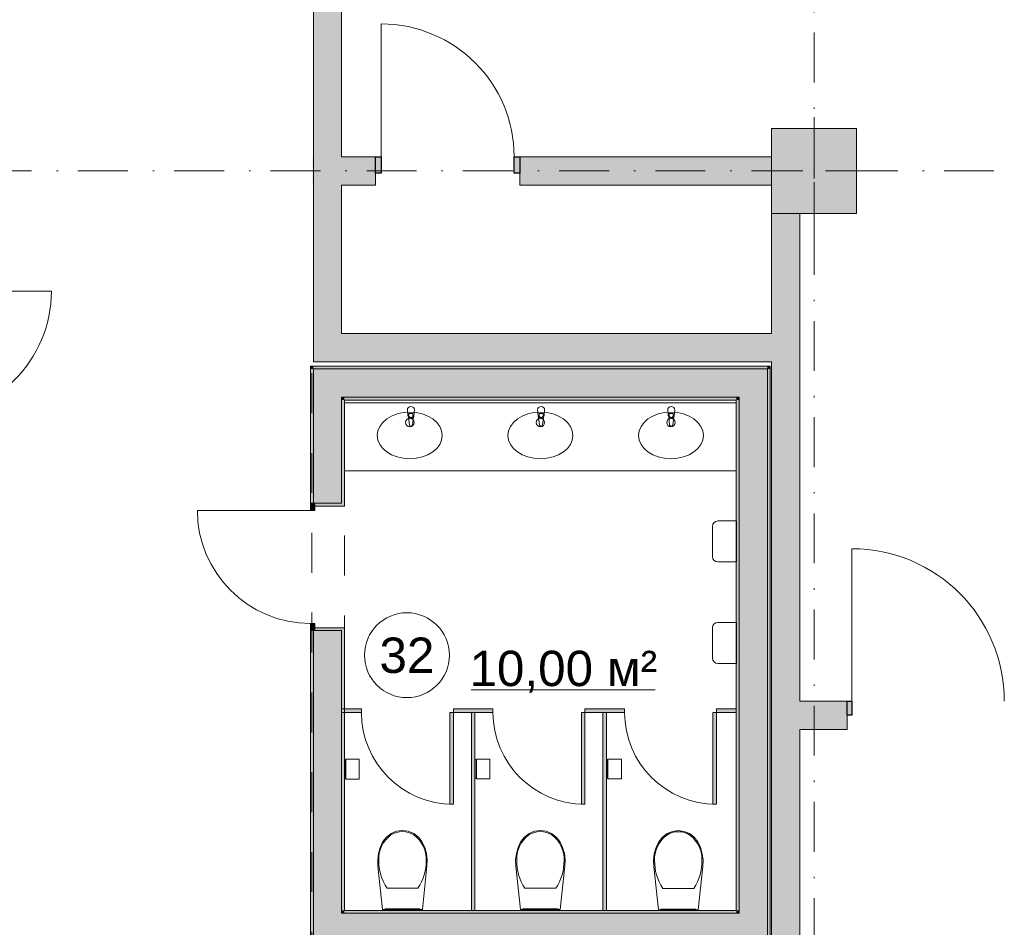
# Model space of a CAD drawing. Header units: millimetres. Extents: x 0 to 1184, y 0 to 836.
# Tile 58 of 66: x 475 to 545, y 666 to 730. Entities that reach past the tile are written whole.
import ezdxf
from ezdxf.xclip import XClip

# ---------------------------------------------------------------- set-up
doc = ezdxf.new("R2010")
doc.units = ezdxf.units.MM
doc.header["$MEASUREMENT"] = 0
doc.header["$XCLIPFRAME"] = 0
doc.linetypes.add('Штриховая', pattern=[5.644444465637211, 2.8222222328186, -2.82222223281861])
doc.linetypes.add('Штрихпунктирная', pattern=[6.70277762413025, 3.52777767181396, -1.76388883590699, 0, -1.4111111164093])
for name, color, linetype in [('Интерьер - Оборудование', 7, 'Continuous'), ('Интерьер - Сантехника', 7, 'Continuous'), ('Конструктив - Колонны', 7, 'Continuous'), ('Конструктив - Стены Блок 200 нов', 7, 'Continuous'), ('Конструктив - Стены Внутр сущ.', 7, 'Continuous'), ('Элемент Модели - Зона', 7, 'Continuous'), ('Элемент Модели - Оси', 7, 'Continuous')]:
    doc.layers.add(name, color=color, linetype=linetype)
doc.styles.add('СГЕНЕРИР_СТИЛЬ_3', font='txt')

# ---------------------------------------------------------------- blocks, each defined once
blk = doc.blocks.new('Чертеж_4_4', base_point=(-278.4786297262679, 89.56405690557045))
at = {"layer": 'Интерьер - Оборудование', "linetype": 'Continuous', "lineweight": 0, "true_color": 0x7f7f7f}
for points in [[(498.1220093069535, 681.5140569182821), (498.1220093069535, 681.2640569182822), (499.5220093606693, 681.2640569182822), (499.5220093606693, 681.5140569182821)], [(506.0220093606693, 681.5140569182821), (506.0220093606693, 681.2640569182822), (507.4220094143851, 681.2640569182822), (507.4220094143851, 681.5140569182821)], [(507.4220094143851, 681.5140569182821), (507.4220094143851, 681.2640569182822), (508.8220094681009, 681.2640569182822), (508.8220094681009, 681.5140569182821)], [(515.322009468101, 681.5140569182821), (515.322009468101, 681.2640569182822), (516.7220095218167, 681.2640569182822), (516.7220095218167, 681.5140569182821)], [(516.7220095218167, 681.5140569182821), (516.7220095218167, 681.2640569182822), (518.1220095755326, 681.2640569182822), (518.1220095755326, 681.5140569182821)], [(524.6220095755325, 681.5140569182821), (524.6220095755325, 681.2640569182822), (526.0220096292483, 681.2640569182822), (526.0220096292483, 681.5140569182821)], [(505.7720093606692, 681.2640569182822), (505.7720093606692, 674.7640569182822), (506.0220093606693, 674.7640569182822), (506.0220093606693, 681.2640569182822)], [(507.2970094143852, 667.2590569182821), (507.5470094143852, 667.2590569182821), (507.5470094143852, 681.2640569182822), (507.2970094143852, 681.2640569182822)], [(515.072009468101, 681.2640569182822), (515.072009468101, 674.7640569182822), (515.322009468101, 674.7640569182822), (515.322009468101, 681.2640569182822)], [(516.5970095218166, 667.2590569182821), (516.8470095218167, 667.2590569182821), (516.8470095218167, 681.2640569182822), (516.5970095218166, 681.2640569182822)], [(524.3720095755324, 681.2640569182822), (524.3720095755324, 674.7640569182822), (524.6220095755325, 674.7640569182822), (524.6220095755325, 681.2640569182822)]]:
    blk.add_hatch(color=8, dxfattribs=at).paths.add_polyline_path(points)
at = {"layer": 'Конструктив - Колонны', "linetype": 'Continuous', "lineweight": 0, "true_color": 0x000000}
blk.add_hatch(color=18, dxfattribs=at).paths.add_polyline_path([(528.5220096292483, 716.5640569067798), (534.5220096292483, 716.5640569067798), (534.5220096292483, 722.5640569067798), (528.5220096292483, 722.5640569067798)])
at = {"layer": 'Конструктив - Стены Блок 200 нов', "linetype": 'Continuous', "lineweight": 0, "true_color": 0x000000}
for points in [[(495.9220096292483, 705.7540569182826), (496.1220096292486, 705.5540569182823), (496.1220096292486, 705.7540569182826)], [(495.9220096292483, 705.5540569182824), (496.1220096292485, 705.5540569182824), (495.9220096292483, 705.7540569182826)], [(496.1220093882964, 705.5540569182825), (495.9220096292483, 705.5540569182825), (495.9220096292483, 696.0540771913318), (496.1220093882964, 696.0540771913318)], [(528.2220096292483, 705.7540569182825), (496.1220096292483, 705.7540569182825), (496.1220096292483, 705.5540569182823), (528.2220096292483, 705.5540569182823)], [(496.1220096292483, 705.5540569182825), (498.1220096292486, 703.5540569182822), (498.1220096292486, 705.5540569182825)], [(498.1220096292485, 703.5540569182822), (496.1220096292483, 705.5540569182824), (496.1220096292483, 703.5540569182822)], [(498.1220096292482, 705.5540568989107), (498.1220096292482, 703.5540569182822), (526.2220096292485, 703.5540569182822), (526.2220096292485, 705.5540568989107)], [(526.2220096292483, 705.5540569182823), (526.2220096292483, 703.5540569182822), (528.2220096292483, 705.5540569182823)], [(526.2220096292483, 703.5540569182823), (528.2220096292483, 703.5540569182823), (528.2220096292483, 705.5540569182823)], [(528.2220096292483, 705.7540569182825), (528.2220096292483, 705.5540569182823), (528.4220096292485, 705.7540569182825)], [(528.2220096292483, 705.5540569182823), (528.4220096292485, 705.5540569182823), (528.4220096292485, 705.7540569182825)], [(528.4220093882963, 705.5540569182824), (528.2220096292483, 705.5540569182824), (528.2220096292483, 626.5640569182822), (528.4220093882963, 626.5640569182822)], [(496.1220097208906, 696.0540768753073), (496.222009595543, 696.0540766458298), (498.1220096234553, 696.0540766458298), (498.1220095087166, 703.5540569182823), (496.1220097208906, 703.5540569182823)], [(498.1220093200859, 703.3540569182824), (498.1220096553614, 696.054076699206), (498.3220095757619, 696.054076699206), (498.3220096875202, 703.3540569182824)], [(498.1220096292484, 703.5540569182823), (498.3220096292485, 703.3540569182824), (498.3220096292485, 703.5540569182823)], [(498.3220096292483, 703.3540569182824), (498.1220096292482, 703.5540569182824), (498.1220096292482, 703.3540569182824)], [(526.0220096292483, 703.5540569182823), (498.3220096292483, 703.5540569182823), (498.3220096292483, 703.3540569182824), (526.0220096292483, 703.3540569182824)], [(526.0220096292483, 703.5540569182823), (526.0220096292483, 703.3540569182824), (526.2220096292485, 703.5540569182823)], [(526.0220096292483, 703.3540569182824), (526.2220096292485, 703.3540569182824), (526.2220096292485, 703.5540569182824)], [(526.2220096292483, 667.2590569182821), (526.2220096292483, 703.3540569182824), (526.0220096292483, 703.3540569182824), (526.0220096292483, 667.2590569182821)], [(528.2220096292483, 667.0590569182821), (528.2220096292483, 703.5540569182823), (526.2220096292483, 703.5540569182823), (526.2220096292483, 667.0590569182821)], [(495.9220096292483, 696.0540766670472), (495.9220096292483, 695.5540766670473), (496.2220096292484, 695.5540766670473), (496.2220096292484, 696.0540766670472)], [(498.3220096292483, 695.8540766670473), (498.3220096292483, 696.0540766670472), (498.1220096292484, 696.0540766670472), (496.2220096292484, 696.0540766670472), (496.2220096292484, 695.8540766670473)], [(496.2220096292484, 687.0540766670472), (496.2220096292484, 687.5540766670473), (495.9220096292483, 687.5540766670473), (495.9220096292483, 687.0540766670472)], [(496.1220097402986, 687.0540762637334), (495.9220096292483, 687.0540762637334), (495.9220096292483, 646.5542511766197), (496.1220097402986, 646.5542511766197)], [(496.1220097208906, 667.0590569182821), (498.1220096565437, 667.0590569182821), (498.1220096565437, 687.0540767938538), (496.2220095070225, 687.0540767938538), (496.1220097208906, 687.0540764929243)], [(498.3220096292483, 687.0540766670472), (498.3220096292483, 687.2540766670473), (496.2220096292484, 687.2540766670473), (496.2220096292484, 687.0540766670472), (498.1220096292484, 687.0540766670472)], [(498.1220093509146, 667.2590569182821), (498.3220096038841, 667.2590569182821), (498.3220096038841, 687.054076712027), (498.1220096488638, 687.054076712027)], [(498.1220096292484, 665.0590569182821), (498.1220096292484, 667.0590569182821), (496.1220096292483, 667.0590569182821), (496.1220096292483, 665.0590569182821)], [(498.3220096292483, 667.0590569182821), (498.3220096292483, 667.2590569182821), (498.1220096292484, 667.2590569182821), (498.1220096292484, 667.0590569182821)], [(498.3220096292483, 665.0590569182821), (498.3220096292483, 667.0590569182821), (498.1220096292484, 667.0590569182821), (498.1220096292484, 665.0590569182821)], [(526.0220096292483, 667.2590569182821), (498.3220096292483, 667.2590569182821), (498.3220096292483, 667.0590569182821), (526.0220096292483, 667.0590569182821)], [(498.3220096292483, 665.0590569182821), (526.0220096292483, 665.0590569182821), (526.0220096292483, 667.0590569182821), (498.3220096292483, 667.0590569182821)], [(526.2220096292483, 667.0590569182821), (526.2220096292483, 667.2590569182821), (526.0220096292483, 667.2590569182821), (526.0220096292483, 667.0590569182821)], [(526.2220096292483, 665.0590569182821), (526.2220096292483, 667.0590569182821), (526.0220096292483, 667.0590569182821), (526.0220096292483, 665.0590569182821)], [(528.2220096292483, 665.0590569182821), (528.2220096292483, 667.0590569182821), (526.2220096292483, 667.0590569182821), (526.2220096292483, 665.0590569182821)]]:
    blk.add_hatch(color=18, dxfattribs=at).paths.add_polyline_path(points)
at = {"layer": 'Конструктив - Стены Внутр сущ.', "linetype": 'Continuous', "lineweight": 0, "true_color": 0x000000}
for points in [[(498.1220096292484, 708.0540569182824), (498.1220096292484, 768.0640569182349), (496.1220096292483, 768.0640569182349), (496.1220096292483, 708.0540569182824)], [(496.0720096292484, 720.5631967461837), (496.0720096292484, 718.5631967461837), (496.1220096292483, 718.5631967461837), (496.1220096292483, 720.5631967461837)], [(498.1220096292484, 720.5631969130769), (498.1220096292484, 718.5631967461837), (500.5192825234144, 718.5631967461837), (500.5192825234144, 720.5631969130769)], [(500.5192824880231, 720.5631967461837), (500.5192824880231, 719.4131967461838), (500.9192824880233, 719.4131967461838), (500.9192824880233, 720.5631967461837)], [(510.7192824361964, 719.4131967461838), (510.7192824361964, 720.5631967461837), (510.3192824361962, 720.5631967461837), (510.3192824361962, 719.4131967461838)], [(528.5220096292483, 720.5631969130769), (510.7192823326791, 720.5631969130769), (510.7192823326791, 718.5631967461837), (528.5220096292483, 718.5631967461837)], [(528.5220096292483, 632.5640572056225), (530.5220100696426, 632.5640572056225), (530.5220100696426, 716.5640569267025), (528.5220096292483, 716.5640569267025)], [(498.1220096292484, 708.0540569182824), (496.1220096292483, 706.0540569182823), (498.1220096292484, 706.0540569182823)], [(496.1220096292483, 708.0540569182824), (496.1220096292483, 706.0540569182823), (498.1220096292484, 708.0540569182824)], [(498.1220096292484, 706.0540569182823), (528.5220096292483, 706.0540569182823), (528.5220096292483, 708.0540569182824), (498.1220096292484, 708.0540569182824)], [(530.5220096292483, 682.0640569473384), (530.5220096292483, 680.0640570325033), (533.8700138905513, 680.0640570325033), (533.8700138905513, 682.0640569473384)], [(533.8700140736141, 682.0640570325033), (533.8700140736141, 681.0640570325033), (534.190014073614, 681.0640570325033), (534.190014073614, 682.0640570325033)]]:
    blk.add_hatch(color=18, dxfattribs=at).paths.add_polyline_path(points)
at = {"layer": 'Интерьер - Оборудование', "color": 7, "linetype": 'Continuous', "lineweight": 15}
for p, q in [((502.8839581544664, 702.2562468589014), (502.8839581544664, 702.4049528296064)), ((502.8839581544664, 702.4049528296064), (503.1559581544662, 702.4049528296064)), ((503.1559581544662, 702.4049528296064), (503.1559581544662, 702.2562468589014)), ((512.0867837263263, 702.2562468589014), (512.0867837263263, 702.4049528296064)), ((512.0867837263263, 702.4049528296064), (512.3587837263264, 702.4049528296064)), ((512.3587837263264, 702.4049528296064), (512.3587837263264, 702.2562468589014)), ((521.2861699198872, 702.2562468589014), (521.2861699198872, 702.4049528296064)), ((521.2861699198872, 702.4049528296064), (521.5581699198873, 702.4049528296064)), ((521.5581699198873, 702.4049528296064), (521.5581699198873, 702.2562468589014)), ((506.0220093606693, 681.514056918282), (506.0220093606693, 681.2640569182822)), ((507.4220094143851, 681.514056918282), (506.0220093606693, 681.514056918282)), ((508.8220094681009, 681.514056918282), (507.4220094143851, 681.514056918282)), ((508.8220094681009, 681.2640569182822), (508.8220094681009, 681.514056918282)), ((515.322009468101, 681.514056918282), (515.322009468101, 681.2640569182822)), ((516.7220095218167, 681.514056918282), (515.322009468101, 681.514056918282)), ((518.1220095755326, 681.514056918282), (516.7220095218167, 681.514056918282)), ((518.1220095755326, 681.2640569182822), (518.1220095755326, 681.514056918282)), ((506.0220093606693, 681.2640569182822), (507.4220094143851, 681.2640569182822)), ((507.4220094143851, 681.2640569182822), (508.8220094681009, 681.2640569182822)), ((515.322009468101, 681.2640569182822), (516.7220095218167, 681.2640569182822)), ((516.7220095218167, 681.2640569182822), (518.1220095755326, 681.2640569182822))]:
    blk.add_line(p, q, dxfattribs=at)
at = {"layer": 'Интерьер - Оборудование', "color": 7, "linetype": 'Continuous', "lineweight": 15, "flags": 128}
for points in [[(502.7699581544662, 702.6540569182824), (502.8099581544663, 702.2345288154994, 0.1210195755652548), (502.8426604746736, 702.1393942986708), (502.9089581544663, 701.6100569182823, 0.8825662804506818), (503.1309581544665, 701.6100569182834), (503.1972558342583, 702.1393942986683, 0.1210195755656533), (503.2299581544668, 702.2345288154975), (503.2699581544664, 702.6540569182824, 0.9999999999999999)], [(511.9727837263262, 702.6540569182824), (512.0127837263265, 702.2345288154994, 0.1210195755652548), (512.0454860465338, 702.1393942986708), (512.1117837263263, 701.6100569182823, 0.8825662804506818), (512.3337837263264, 701.6100569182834), (512.4000814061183, 702.1393942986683, 0.1210195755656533), (512.4327837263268, 702.2345288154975), (512.4727837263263, 702.6540569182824, 0.9999999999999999)], [(521.1721699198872, 702.6540569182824), (521.2121699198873, 702.2345288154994, 0.1210195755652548), (521.2448722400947, 702.1393942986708), (521.3111699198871, 701.6100569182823, 0.8825662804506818), (521.5331699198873, 701.6100569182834), (521.5994675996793, 702.1393942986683, 0.1210195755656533), (521.6321699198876, 702.2345288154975), (521.6721699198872, 702.6540569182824, 0.9999999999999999)]]:
    blk.add_lwpolyline(points, format="xyb", close=True, dxfattribs=at)
for points in [[(498.1220093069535, 681.5140569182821), (498.1220093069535, 681.2640569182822), (499.5220093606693, 681.2640569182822), (499.5220093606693, 681.5140569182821)], [(524.6220095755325, 681.5140569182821), (524.6220095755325, 681.2640569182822), (526.0220096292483, 681.2640569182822), (526.0220096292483, 681.5140569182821)], [(505.7720093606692, 681.2640569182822), (505.7720093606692, 674.7640569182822), (506.0220093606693, 674.7640569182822), (506.0220093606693, 681.2640569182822)], [(507.2970094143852, 667.2590569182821), (507.5470094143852, 667.2590569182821), (507.5470094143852, 681.2640569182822), (507.2970094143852, 681.2640569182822)], [(515.072009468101, 681.2640569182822), (515.072009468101, 674.7640569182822), (515.322009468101, 674.7640569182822), (515.322009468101, 681.2640569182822)], [(516.5970095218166, 667.2590569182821), (516.8470095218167, 667.2590569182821), (516.8470095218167, 681.2640569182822), (516.5970095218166, 681.2640569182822)], [(524.3720095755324, 681.2640569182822), (524.3720095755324, 674.7640569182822), (524.6220095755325, 674.7640569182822), (524.6220095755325, 681.2640569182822)]]:
    blk.add_lwpolyline(points, close=True, dxfattribs=at)
at = {"layer": 'Интерьер - Оборудование', "color": 7, "linetype": 'Continuous', "lineweight": 15}
for centre, radius, start, end in [((503.0199581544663, 702.2535279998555), 0.210857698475, 212.7710253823, 327.2289746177), ((503.0199581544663, 702.2562468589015), 0.136, 180, 0), ((512.2227837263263, 702.2535279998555), 0.210857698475, 212.7710253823, 327.2289746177), ((512.2227837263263, 702.2562468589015), 0.136, 180, 0), ((521.4221699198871, 702.2535279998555), 0.210857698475, 212.7710253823, 327.2289746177), ((521.4221699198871, 702.2562468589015), 0.136, 180, 0), ((506.0220093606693, 681.2640569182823), 6.500000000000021, 180, 270), ((515.322009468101, 681.2640569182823), 6.500000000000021, 180, 270), ((524.6220095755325, 681.2640569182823), 6.500000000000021, 180, 270)]:
    blk.add_arc(centre, radius, start, end, dxfattribs=at)
at = {"layer": 'Интерьер - Сантехника', "color": 7, "linetype": 'Continuous', "lineweight": 15}
for p, q in [((498.3220096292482, 703.3540569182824), (526.0220096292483, 703.3540569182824)), ((498.3220096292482, 698.3540569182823), (498.3220096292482, 703.3540569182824)), ((498.3220096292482, 703.1540569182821), (526.0220096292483, 703.1540569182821)), ((526.0220096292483, 698.3540569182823), (526.0220096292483, 703.3540569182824)), ((498.3220096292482, 698.3540569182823), (526.0220096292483, 698.3540569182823)), ((498.3420097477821, 677.9486774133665), (498.3420097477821, 676.5486774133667)), ((498.4220097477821, 677.9486774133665), (498.4220097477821, 676.5486774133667)), ((507.5670094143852, 677.9590569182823), (507.5670094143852, 676.5590569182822)), ((507.6470094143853, 677.9590569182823), (507.6470094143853, 676.5590569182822)), ((516.8670095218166, 677.9590569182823), (516.8670095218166, 676.5590569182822)), ((516.9470095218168, 677.9590569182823), (516.9470095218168, 676.5590569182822)), ((501.3320866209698, 668.8231917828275), (502.4215058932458, 668.8231842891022)), ((502.4215058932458, 668.8231842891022), (503.5109203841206, 668.8231842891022)), ((511.0832113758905, 668.8231917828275), (512.1726306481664, 668.8231842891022)), ((512.1726306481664, 668.8231842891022), (513.2620451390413, 668.8231842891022)), ((521.9215058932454, 668.8131842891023), (520.8320914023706, 668.8131842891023)), ((523.0109251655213, 668.8131917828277), (521.9215058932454, 668.8131842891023))]:
    blk.add_line(p, q, dxfattribs=at)
at = {"layer": 'Интерьер - Сантехника', "color": 7, "linetype": 'Continuous', "lineweight": 15, "flags": 128}
for points in [[(526.044791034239, 691.9022083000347), (524.7072910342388, 691.9022083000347, -0.414213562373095), (524.3447910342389, 692.2647083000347), (524.3447910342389, 694.4397083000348, -0.414213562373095), (524.7072910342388, 694.8022083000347), (526.044791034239, 694.8022083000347)], [(526.044791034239, 684.7273561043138), (524.7072910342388, 684.7273561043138, -0.414213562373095), (524.3447910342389, 685.0898561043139), (524.3447910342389, 687.2648561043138, -0.414213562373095), (524.7072910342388, 687.6273561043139), (526.044791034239, 687.6273561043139)]]:
    blk.add_lwpolyline(points, format="xyb", close=True, dxfattribs=at)
for points in [[(499.3720097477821, 677.9486774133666), (499.3720097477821, 676.5486774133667), (498.4220097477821, 676.5486774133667), (498.4220097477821, 676.5986774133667), (498.342009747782, 676.5986774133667), (498.342009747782, 676.5486774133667), (498.322009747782, 676.5486774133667), (498.322009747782, 677.9486774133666), (498.342009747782, 677.9486774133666), (498.342009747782, 677.8986774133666), (498.4220097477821, 677.8986774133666), (498.4220097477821, 677.9486774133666)], [(508.5970094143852, 677.9590569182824), (508.5970094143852, 676.5590569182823), (507.6470094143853, 676.5590569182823), (507.6470094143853, 676.6090569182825), (507.5670094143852, 676.6090569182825), (507.5670094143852, 676.5590569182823), (507.5470094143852, 676.5590569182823), (507.5470094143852, 677.9590569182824), (507.5670094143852, 677.9590569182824), (507.5670094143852, 677.9090569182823), (507.6470094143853, 677.9090569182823), (507.6470094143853, 677.9590569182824)], [(517.8970095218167, 677.9590569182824), (517.8970095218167, 676.5590569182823), (516.9470095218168, 676.5590569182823), (516.9470095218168, 676.6090569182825), (516.8670095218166, 676.6090569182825), (516.8670095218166, 676.5590569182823), (516.8470095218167, 676.5590569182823), (516.8470095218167, 677.9590569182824), (516.8670095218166, 677.9590569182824), (516.8670095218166, 677.9090569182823), (516.9470095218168, 677.9090569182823), (516.9470095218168, 677.9590569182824)], [(504.1157423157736, 671.2765291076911), (503.9916911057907, 671.7118125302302), (503.8014821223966, 672.1225203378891), (503.5455043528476, 672.4479815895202), (503.2150763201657, 672.6975150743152), (502.8319912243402, 672.8546629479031), (502.4215058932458, 672.9090618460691), (502.0110205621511, 672.8546629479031), (501.6279354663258, 672.6975150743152), (501.2975074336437, 672.4479815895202), (501.0415296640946, 672.1225203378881), (500.8513206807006, 671.7118125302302), (500.7272694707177, 671.2765291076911), (500.6723921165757, 670.8272532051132), (500.6880228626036, 670.3749081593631), (501.0117579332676, 667.3090569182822), (503.8312538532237, 667.3090569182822), (504.1549889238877, 670.3749081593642), (504.1706196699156, 670.8272532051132)], [(513.8668670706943, 671.2765291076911), (513.7428158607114, 671.7118125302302), (513.5526068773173, 672.1225203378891), (513.2966291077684, 672.4479815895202), (512.9662010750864, 672.6975150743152), (512.5831159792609, 672.8546629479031), (512.1726306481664, 672.9090618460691), (511.7621453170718, 672.8546629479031), (511.3790602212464, 672.6975150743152), (511.0486321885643, 672.4479815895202), (510.7926544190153, 672.1225203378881), (510.6024454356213, 671.7118125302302), (510.4783942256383, 671.2765291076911), (510.4235168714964, 670.8272532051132), (510.4391476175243, 670.3749081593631), (510.7628826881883, 667.3090569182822), (513.5823786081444, 667.3090569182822), (513.9061136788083, 670.3749081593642), (513.9217444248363, 670.8272532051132)], [(520.2272694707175, 671.2665291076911), (520.3513206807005, 671.7018125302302), (520.5415296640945, 672.1125203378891), (520.7975074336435, 672.4379815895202), (521.1279354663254, 672.6875150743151), (521.511020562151, 672.8446629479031), (521.9215058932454, 672.8990618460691), (522.3319912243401, 672.8446629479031), (522.7150763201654, 672.6875150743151), (523.0455043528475, 672.4379815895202), (523.3014821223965, 672.1125203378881), (523.4916911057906, 671.7018125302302), (523.6157423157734, 671.2665291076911), (523.6706196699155, 670.8172532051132), (523.6549889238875, 670.3649081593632), (523.3312538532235, 667.2990569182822), (520.5117579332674, 667.2990569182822), (520.1880228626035, 670.3649081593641), (520.1723921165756, 670.8172532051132)], [(501.1915058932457, 667.3090569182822), (503.6515058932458, 667.3090569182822), (503.6515058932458, 667.3590569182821), (501.1915058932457, 667.3590569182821)], [(510.9426306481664, 667.3090569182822), (513.4026306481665, 667.3090569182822), (513.4026306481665, 667.3590569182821), (510.9426306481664, 667.3590569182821)], [(523.1515058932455, 667.2990569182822), (520.6915058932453, 667.2990569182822), (520.6915058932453, 667.3490569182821), (523.1515058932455, 667.3490569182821)]]:
    blk.add_lwpolyline(points, close=True, dxfattribs=at)
at = {"layer": 'Интерьер - Сантехника', "color": 7, "linetype": 'Continuous', "lineweight": 15}
for centre in [(502.9386762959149, 701.7649724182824), (512.1720096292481, 701.7649724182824), (521.4053429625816, 701.7649724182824)]:
    blk.add_circle(centre, 0.3, dxfattribs=at)
for centre in [(502.9386762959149, 700.8540569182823), (512.1720096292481, 700.8540569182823), (521.4053429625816, 700.8540569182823)]:
    blk.add_ellipse(centre, major_axis=(2.3, 0), ratio=0.7173913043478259, dxfattribs=at)
for centre, major_axis, ratio, start_param, end_param in [((503.3161107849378, 670.916712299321), (2.568955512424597, 0), 0.8755458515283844, 2.296731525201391, 3.197320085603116), ((502.4296242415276, 671.6206914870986), (1.385186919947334, 0), 0.8755458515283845, 1.576657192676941, 2.203300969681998), ((502.4133777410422, 671.6206649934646), (1.385217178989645, 0), 0.8755458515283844, 0.9382918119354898, 1.564935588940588), ((501.5269010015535, 670.916712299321), (2.568956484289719, 0), 0.8755458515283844, 6.227454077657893, 7.128042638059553), ((513.0672355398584, 670.916712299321), (2.568955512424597, 0), 0.8755458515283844, 2.296731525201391, 3.197320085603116), ((512.1807489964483, 671.6206914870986), (1.385186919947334, 0), 0.8755458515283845, 1.576657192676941, 2.203300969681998), ((512.1645024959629, 671.6206649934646), (1.385217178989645, 0), 0.8755458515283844, 0.9382918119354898, 1.564935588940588), ((511.2780257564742, 670.916712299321), (2.568956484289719, 0), 0.8755458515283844, 6.227454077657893, 7.128042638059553), ((522.8161107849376, 670.906712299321), (2.568956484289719, 0), 0.8755458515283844, 2.296735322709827, 3.197323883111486), ((521.9296340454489, 671.6106649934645), (1.385217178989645, 0), 0.8755458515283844, 1.576657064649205, 2.203300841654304), ((521.9133875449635, 671.6106914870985), (1.385186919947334, 0), 0.8755458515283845, 0.9382916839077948, 1.564935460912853), ((521.0269010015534, 670.906712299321), (2.568955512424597, 0), 0.8755458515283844, 6.227457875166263, 7.128046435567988), ((505.0024604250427, 670.7035046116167), (4.25250318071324, 0), 0.8755458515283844, 3.1179745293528, 3.670995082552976), ((499.8405513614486, 670.7035046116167), (4.252503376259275, 0), 0.8755458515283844, 5.753780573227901, 6.306801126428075), ((514.7535851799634, 670.7035046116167), (4.25250318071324, 0), 0.8755458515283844, 3.1179745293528, 3.670995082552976), ((509.5916761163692, 670.7035046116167), (4.252503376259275, 0), 0.8755458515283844, 5.753780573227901, 6.306801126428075), ((524.5024604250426, 670.6935046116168), (4.252503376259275, 0), 0.8755458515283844, 3.117976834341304, 3.670997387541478), ((519.3405513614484, 670.6935046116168), (4.25250318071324, 0), 0.8755458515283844, 5.753782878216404, 6.306803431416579)]:
    blk.add_ellipse(centre, major_axis=major_axis, ratio=ratio, start_param=start_param, end_param=end_param, dxfattribs=at)
at = {"layer": 'Конструктив - Колонны', "color": 251, "linetype": 'Continuous', "lineweight": 5, "true_color": 0x575757}
for p, q in [((531.5220096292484, 720.3640569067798), (531.5220096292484, 723.3640569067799)), ((530.7220096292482, 719.5640569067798), (527.7220096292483, 719.5640569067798)), ((532.3220096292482, 719.5640569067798), (535.3220096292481, 719.5640569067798)), ((531.5220096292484, 718.7640569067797), (531.5220096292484, 715.7640569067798))]:
    blk.add_line(p, q, dxfattribs=at)
at = {"layer": 'Конструктив - Колонны', "color": 251, "linetype": 'Continuous', "lineweight": 15, "true_color": 0x575757, "flags": 128}
blk.add_lwpolyline([(528.5220096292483, 716.5640569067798), (534.5220096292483, 716.5640569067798), (534.5220096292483, 722.5640569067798), (528.5220096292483, 722.5640569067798)], close=True, dxfattribs=at)
at = {"layer": 'Конструктив - Колонны', "color": 251, "linetype": 'Continuous', "lineweight": 5, "true_color": 0x575757}
blk.add_point((531.5220096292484, 719.5640569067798), dxfattribs=at)
at = {"layer": 'Конструктив - Стены Блок 200 нов', "color": 251, "linetype": 'Continuous', "lineweight": 5, "true_color": 0x575757}
for p, q in [((468.7213702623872, 711.0640569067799), (477.6013702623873, 711.0640569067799)), ((495.9220096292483, 695.5540766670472), (487.9220096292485, 695.5540766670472)), ((495.9220096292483, 696.0540766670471), (495.9220096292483, 695.5540766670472)), ((496.2220096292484, 696.0540766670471), (495.9220096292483, 696.0540766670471)), ((495.9220096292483, 695.5540766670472), (496.2220096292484, 695.5540766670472)), ((496.2220096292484, 695.5540766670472), (496.2220096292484, 696.0540766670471)), ((496.2220096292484, 687.5540766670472), (495.9220096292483, 687.5540766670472)), ((495.9220096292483, 687.5540766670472), (495.9220096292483, 687.0540766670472)), ((495.9220096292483, 687.0540766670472), (496.2220096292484, 687.0540766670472)), ((496.2220096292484, 687.0540766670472), (496.2220096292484, 687.5540766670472))]:
    blk.add_line(p, q, dxfattribs=at)
at = {"layer": 'Конструктив - Стены Блок 200 нов', "color": 251, "linetype": 'Continuous', "lineweight": 20, "true_color": 0x575757}
for p, q in [((498.1220096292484, 705.5540569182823), (496.1220096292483, 705.5540569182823)), ((496.1220096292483, 705.5540569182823), (496.1220096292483, 703.5540569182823)), ((498.1220096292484, 705.5540569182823), (496.1220096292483, 705.5540569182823)), ((526.2220096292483, 705.5540569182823), (498.1220096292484, 705.5540569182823)), ((528.2220096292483, 705.5540569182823), (526.2220096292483, 705.5540569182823)), ((528.2220096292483, 705.5540569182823), (526.2220096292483, 705.5540569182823)), ((528.2220096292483, 703.5540569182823), (528.2220096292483, 705.5540569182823)), ((496.1220097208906, 703.5540569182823), (496.1220097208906, 696.0540768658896)), ((498.1220096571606, 696.0540766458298), (498.1220095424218, 703.5540569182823)), ((498.3220096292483, 703.5540569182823), (498.1220096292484, 703.5540569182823)), ((498.3220096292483, 703.5540569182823), (498.1220096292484, 703.5540569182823)), ((498.3220097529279, 703.5540570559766), (526.022009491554, 703.5540570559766)), ((526.2220096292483, 703.5540569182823), (526.0220096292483, 703.5540569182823)), ((526.2220096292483, 703.5540569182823), (526.0220096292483, 703.5540569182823)), ((526.2220096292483, 703.5540569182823), (526.2220096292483, 667.059056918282)), ((528.2220096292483, 667.059056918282), (528.2220096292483, 703.5540569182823)), ((495.9220096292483, 696.0540766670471), (496.1220096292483, 696.0540766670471)), ((495.9220096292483, 696.0540766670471), (496.1220096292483, 696.0540766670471)), ((495.9220096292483, 696.0540766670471), (496.1220096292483, 696.0540766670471)), ((496.1220096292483, 696.0540766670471), (496.2220096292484, 696.0540766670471)), ((496.1220096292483, 696.0540766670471), (496.2220096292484, 696.0540766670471)), ((496.1220096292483, 696.0540766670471), (496.2220096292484, 696.0540766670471)), ((496.2220096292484, 696.0540766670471), (496.2220096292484, 695.8540766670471)), ((498.1220096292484, 696.0540766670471), (496.2220096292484, 696.0540766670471)), ((496.2220096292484, 695.8540766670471), (498.3220096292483, 695.8540766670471)), ((496.2220096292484, 695.8540766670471), (498.3220096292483, 695.8540766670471)), ((498.3220096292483, 696.0540766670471), (498.3220096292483, 695.8540766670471)), ((498.3220096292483, 696.0540766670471), (498.3220096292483, 695.8540766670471)), ((495.9220096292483, 687.0540766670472), (496.1220096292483, 687.0540766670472)), ((495.9220096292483, 687.0540766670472), (496.1220096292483, 687.0540766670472)), ((495.9220096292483, 687.0540766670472), (496.1220096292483, 687.0540766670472)), ((496.1220096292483, 687.0540766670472), (496.2220096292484, 687.0540766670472)), ((496.1220096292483, 687.0540766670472), (496.2220096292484, 687.0540766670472)), ((496.1220096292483, 687.0540766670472), (496.2220096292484, 687.0540766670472)), ((496.1220097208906, 687.0540765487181), (496.1220097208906, 667.059056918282)), ((496.2220096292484, 687.2540766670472), (498.3220096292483, 687.2540766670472)), ((496.2220096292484, 687.0540766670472), (496.2220096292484, 687.2540766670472)), ((496.2220096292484, 687.2540766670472), (498.3220096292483, 687.2540766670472)), ((498.1220096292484, 687.0540766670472), (496.2220096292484, 687.0540766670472)), ((498.12200947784, 667.059056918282), (498.1220097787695, 687.0540767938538)), ((498.3220096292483, 687.0540766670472), (498.3220096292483, 687.2540766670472)), ((498.3220096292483, 687.0540766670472), (498.3220096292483, 687.2540766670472)), ((496.1220097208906, 667.059056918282), (496.1220096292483, 665.0590569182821)), ((498.3220096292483, 667.059056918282), (498.1220096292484, 667.059056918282)), ((498.3220096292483, 667.059056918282), (498.1220096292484, 667.059056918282)), ((526.0220096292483, 667.059056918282), (498.3220096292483, 667.059056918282)), ((526.2220096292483, 667.059056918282), (526.0220096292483, 667.059056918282)), ((526.2220096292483, 667.059056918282), (526.0220096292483, 667.059056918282)), ((528.2220096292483, 665.0590569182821), (528.2220096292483, 667.059056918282))]:
    blk.add_line(p, q, dxfattribs=at)
at = {"layer": 'Конструктив - Стены Блок 200 нов', "color": 251, "linetype": 'Continuous', "lineweight": 20, "true_color": 0x575757, "flags": 128}
for points in [[(495.9220096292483, 705.7540569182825), (496.1220096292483, 705.7540569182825)], [(495.9220096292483, 705.7540569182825), (495.9220096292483, 696.0540769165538)], [(528.2220096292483, 705.7540569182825), (496.1220096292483, 705.7540569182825)], [(528.4220096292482, 705.7540569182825), (528.2220096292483, 705.7540569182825)], [(528.4220096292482, 626.5640569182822), (528.4220096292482, 705.7540569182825)], [(498.3220096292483, 696.0540761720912), (498.3220096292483, 703.3540569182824)], [(498.3220096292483, 703.3540569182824), (526.0220096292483, 703.3540569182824)], [(526.0220096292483, 703.3540569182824), (526.0220096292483, 667.2590569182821)], [(495.9220096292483, 687.054077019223), (495.9220096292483, 646.5542507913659)], [(498.3220096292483, 667.2590569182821), (498.3220096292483, 687.0540765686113)], [(526.0220096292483, 667.2590569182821), (498.3220096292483, 667.2590569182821)]]:
    blk.add_lwpolyline(points, dxfattribs=at)
at = {"layer": 'Конструктив - Стены Блок 200 нов', "color": 251, "linetype": 'Continuous', "lineweight": 5, "true_color": 0x575757}
for centre, radius, start, end in [((468.7213702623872, 711.06405690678), 8.880000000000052, 270, 0), ((495.9220096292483, 695.5540766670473), 7.999999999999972, 180, 270)]:
    blk.add_arc(centre, radius, start, end, dxfattribs=at)
at = {"layer": 'Конструктив - Стены Внутр сущ.', "color": 251, "linetype": 'Continuous', "lineweight": 15, "true_color": 0x575757}
for p, q in [((500.9192824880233, 720.5631967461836), (500.9192824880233, 729.9631966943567)), ((534.190014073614, 682.0640570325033), (534.190014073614, 692.8440570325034))]:
    blk.add_line(p, q, dxfattribs=at)
at = {"layer": 'Конструктив - Стены Внутр сущ.', "color": 251, "linetype": 'Continuous', "lineweight": 20, "true_color": 0x575757}
for p, q in [((500.5192824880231, 720.5631967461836), (500.1492824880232, 720.5631967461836)), ((500.5192824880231, 720.5631967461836), (500.1492824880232, 720.5631967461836)), ((500.5192824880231, 720.5631967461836), (500.1492824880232, 720.5631967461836)), ((500.5192824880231, 720.5631967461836), (500.5192824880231, 719.4131967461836)), ((500.5192824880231, 720.5631967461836), (500.5192824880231, 719.4131967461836)), ((500.5192824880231, 720.5631967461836), (500.5192824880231, 719.4131967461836)), ((510.7192824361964, 720.5631967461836), (511.0892824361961, 720.5631967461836)), ((510.7192824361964, 720.5631967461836), (510.7192824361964, 719.4131967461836)), ((510.7192824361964, 720.5631967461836), (510.7192824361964, 719.4131967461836)), ((510.7192824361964, 720.5631967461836), (510.7192824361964, 719.4131967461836)), ((510.7192824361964, 720.5631967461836), (511.0892824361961, 720.5631967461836)), ((510.7192824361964, 720.5631967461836), (511.0892824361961, 720.5631967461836)), ((500.5192824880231, 719.4131967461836), (500.5192824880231, 718.5631967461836)), ((500.5192824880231, 719.4131967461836), (500.5192824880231, 718.5631967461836)), ((500.5192824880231, 719.4131967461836), (500.5192824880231, 718.5631967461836)), ((510.7192824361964, 719.4131967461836), (510.7192824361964, 718.5631967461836)), ((510.7192824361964, 719.4131967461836), (510.7192824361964, 718.5631967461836)), ((510.7192824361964, 719.4131967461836), (510.7192824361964, 718.5631967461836)), ((500.5192824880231, 718.5631967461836), (500.1492824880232, 718.5631967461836)), ((500.5192824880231, 718.5631967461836), (500.1492824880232, 718.5631967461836)), ((500.5192824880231, 718.5631967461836), (500.1492824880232, 718.5631967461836)), ((510.7192824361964, 718.5631967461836), (511.0892824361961, 718.5631967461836)), ((510.7192824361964, 718.5631967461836), (511.0892824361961, 718.5631967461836)), ((510.7192824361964, 718.5631967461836), (511.0892824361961, 718.5631967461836)), ((533.8700140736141, 682.0640570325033), (533.440014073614, 682.0640570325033)), ((533.8700140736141, 682.0640570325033), (533.440014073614, 682.0640570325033)), ((533.8700140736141, 682.0640570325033), (533.440014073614, 682.0640570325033)), ((533.8700140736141, 682.0640570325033), (533.8700140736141, 681.0640570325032)), ((533.8700140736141, 682.0640570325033), (533.8700140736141, 681.0640570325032)), ((533.8700140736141, 682.0640570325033), (533.8700140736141, 681.0640570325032)), ((533.8700140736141, 681.0640570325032), (533.8700140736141, 680.0640570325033)), ((533.8700140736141, 681.0640570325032), (533.8700140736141, 680.0640570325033)), ((533.8700140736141, 681.0640570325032), (533.8700140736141, 680.0640570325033)), ((533.8700140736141, 680.0640570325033), (533.440014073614, 680.0640570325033)), ((533.8700140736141, 680.0640570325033), (533.440014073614, 680.0640570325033)), ((533.8700140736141, 680.0640570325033), (533.440014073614, 680.0640570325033))]:
    blk.add_line(p, q, dxfattribs=at)
at = {"layer": 'Конструктив - Стены Внутр сущ.', "color": 251, "linetype": 'Continuous', "lineweight": 30, "true_color": 0x575757}
for p, q in [((500.5192824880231, 720.5631967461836), (500.9192824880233, 720.5631967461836)), ((500.5192824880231, 719.4131967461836), (500.5192824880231, 720.5631967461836)), ((500.9192824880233, 720.5631967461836), (500.9192824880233, 719.4131967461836)), ((510.3192824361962, 719.4131967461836), (510.3192824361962, 720.5631967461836)), ((510.3192824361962, 720.5631967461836), (510.7192824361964, 720.5631967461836)), ((510.7192824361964, 720.5631967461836), (510.7192824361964, 719.4131967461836)), ((500.9192824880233, 719.4131967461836), (500.5192824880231, 719.4131967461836)), ((510.7192824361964, 719.4131967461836), (510.3192824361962, 719.4131967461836)), ((533.8700140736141, 682.0640570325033), (534.190014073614, 682.0640570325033)), ((533.8700140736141, 681.0640570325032), (533.8700140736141, 682.0640570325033)), ((534.190014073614, 682.0640570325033), (534.190014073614, 681.0640570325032)), ((534.190014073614, 681.0640570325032), (533.8700140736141, 681.0640570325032))]:
    blk.add_line(p, q, dxfattribs=at)
at = {"layer": 'Конструктив - Стены Внутр сущ.', "color": 251, "linetype": 'Continuous', "lineweight": 20, "true_color": 0x575757, "flags": 128}
for points in [[(496.1220096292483, 768.0640569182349), (496.1220096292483, 706.0540569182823)], [(498.1220096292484, 720.5631967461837), (498.1220096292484, 768.0640569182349)], [(500.5192826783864, 720.5631967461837), (498.1220096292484, 720.5631967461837)], [(528.5220096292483, 720.5631967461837), (510.7192824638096, 720.5631967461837)], [(498.1220096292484, 708.0540569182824), (498.1220096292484, 718.5631967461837)], [(498.1220096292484, 718.5631967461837), (500.5192825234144, 718.5631967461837)], [(510.7192823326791, 718.5631967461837), (528.5220096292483, 718.5631967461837)], [(528.5220096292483, 716.5640569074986), (528.5220096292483, 708.0540569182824)], [(530.5220096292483, 682.0640570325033), (530.5220096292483, 716.5640569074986)], [(528.5220096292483, 708.0540569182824), (498.1220096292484, 708.0540569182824)], [(496.1220096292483, 706.0540569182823), (498.1220096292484, 706.0540569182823)], [(498.1220096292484, 706.0540569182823), (528.5220096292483, 706.0540569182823)], [(528.5220096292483, 706.0540569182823), (528.5220096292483, 632.5640572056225)], [(533.8700138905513, 682.0640570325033), (530.5220096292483, 682.0640570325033)], [(530.5220096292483, 632.5640574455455), (530.5220096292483, 680.0640570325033)], [(530.5220096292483, 680.0640570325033), (533.8700138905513, 680.0640570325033)]]:
    blk.add_lwpolyline(points, dxfattribs=at)
at = {"layer": 'Конструктив - Стены Внутр сущ.', "color": 251, "linetype": 'Continuous', "lineweight": 5, "true_color": 0x575757}
for centre, radius in [((500.9192824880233, 720.5631967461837), 9.39999994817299), ((534.190014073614, 682.0640570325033), 10.78000000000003)]:
    blk.add_arc(centre, radius, 0, 90, dxfattribs=at)
at = {"layer": 'Элемент Модели - Зона', "color": 7, "linetype": 'Continuous', "lineweight": 15}
blk.add_line((507.290480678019, 682.8470803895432), (520.2962806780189, 682.8470803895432), dxfattribs=at)
at = {"layer": 'Элемент Модели - Зона', "color": 7, "linetype": 'Штриховая', "lineweight": 15, "flags": 128}
for points in [[(83.02137032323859, 539.1381875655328), (82.62137010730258, 539.1381875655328), (82.62137010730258, 452.7640569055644), (140.3239356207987, 452.7640569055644), (140.3239356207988, 480.9798221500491), (172.946662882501, 513.6154503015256), (173.0881121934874, 513.4740569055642), (173.0881121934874, 513.7640569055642), (354.5213702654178, 513.7640569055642), (354.5213702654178, 513.5640569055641), (495.5186574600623, 513.5640569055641), (495.5186574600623, 513.7640569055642), (862.3349960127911, 513.7640569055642), (894.6885309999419, 481.329362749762), (894.7220096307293, 477.9829307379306), (894.7220096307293, 452.6140569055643), (895.1213702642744, 452.6140569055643), (895.1213702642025, 432.5640569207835), (892.7213702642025, 432.5640569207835), (892.7213702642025, 446.5640569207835), (888.5213702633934, 446.5640569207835), (888.5213700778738, 450.5640569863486), (804.5213702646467, 450.5640569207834), (804.5213702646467, 446.5640569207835), (798.5213702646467, 446.5640569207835), (798.5213702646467, 450.5640569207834), (714.7213702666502, 450.5640569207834), (714.7213702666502, 359.2640569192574), (798.5213702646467, 359.2640569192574), (798.5213702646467, 366.0640569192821), (804.5213702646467, 366.0640569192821), (804.5213702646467, 354.1640569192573), (845.3213702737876, 354.1640569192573), (845.3213702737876, 363.2640569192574), (846.5213702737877, 363.2640569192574), (846.5213702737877, 301.3651934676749), (892.7213702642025, 301.3651934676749), (892.7213702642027, 352.0640569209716), (888.0213702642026, 352.0640569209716), (888.0213698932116, 367.0640569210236), (892.7213702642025, 367.0640569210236), (892.7213702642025, 417.5640569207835), (895.1213702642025, 417.5640569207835), (895.1213702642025, 291.064661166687), (892.7213702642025, 291.064661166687), (892.7213702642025, 298.9651934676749), (714.7213702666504, 298.9651934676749), (714.7213702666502, 236.0646611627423), (892.7213702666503, 236.0646611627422), (892.7213702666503, 266.564661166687), (888.5220096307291, 266.564661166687), (888.5220096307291, 272.819639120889), (892.7213702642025, 272.819639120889), (892.7213702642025, 276.0646611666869), (895.1213702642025, 276.0646611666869), (895.1213702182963, 272.7646611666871), (930.0213702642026, 272.7646611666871), (930.0213702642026, 461.6153028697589), (923.9101448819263, 461.6153028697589), (923.9101448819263, 539.5640569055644), (978.5213702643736, 539.5640569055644), (978.5213702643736, 542.5640569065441), (984.5213702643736, 542.5640569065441), (984.5213702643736, 539.5640569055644), (1131.771370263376, 539.5640569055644), (1131.771370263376, 540.5640569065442), (1122.771370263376, 540.5640569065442), (1122.771370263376, 564.564056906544), (1048.521370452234, 564.564056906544), (1048.521370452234, 626.3640569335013), (1026.82137045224, 626.3640569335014), (1026.82137045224, 632.5640569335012), (1013.350351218, 632.5640569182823), (984.5213702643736, 632.5640569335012), (984.5213702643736, 626.5640569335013), (978.5213702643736, 626.5640569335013), (978.5213702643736, 631.6890569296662), (969.5192121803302, 631.6890569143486), (894.5213702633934, 631.6890569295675), (894.5213702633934, 626.5640569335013), (888.5213702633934, 626.5640569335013), (888.5213702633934, 631.6890569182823), (804.5213702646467, 631.6890569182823), (804.5213702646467, 626.5640569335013), (798.5213702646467, 626.5640569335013), (798.5213702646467, 631.6890569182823), (714.5213702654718, 631.6890569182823), (714.5213702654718, 626.5640569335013), (708.521370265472, 626.5640569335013), (708.521370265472, 631.6890569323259), (628.0213704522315, 631.6890569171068), (628.0213704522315, 626.5640569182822), (622.0213704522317, 626.5640569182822), (621.0213704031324, 626.5640569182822), (621.0213704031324, 575.8920665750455), (496.0220096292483, 575.8920665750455), (496.0220096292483, 627.5640569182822), (496.0220096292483, 706.4640766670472), (496.1220096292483, 706.4640766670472), (496.1220096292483, 768.0640569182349), (468.7213702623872, 768.0640569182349), (468.7213702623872, 686.8640569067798), (461.1666899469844, 686.8640569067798), (461.1666899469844, 631.6840569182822), (444.5220096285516, 631.6840569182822), (444.5220096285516, 626.5640569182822), (438.5220096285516, 626.5640569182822), (438.5220096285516, 631.6840569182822), (354.5213702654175, 631.6840569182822), (354.5213702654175, 626.5640569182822), (348.5213702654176, 626.5640569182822), (348.5213702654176, 631.6840569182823), (331.7716899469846, 631.6840569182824), (331.7716899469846, 554.5640568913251), (331.7716899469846, 539.5640569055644), (264.5213702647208, 539.5640569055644), (264.5213702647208, 536.564056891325), (258.5213702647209, 536.564056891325), (258.5213702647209, 539.5640569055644), (174.5213702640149, 539.5640569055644), (174.5213702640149, 536.564056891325), (168.5213702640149, 536.564056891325), (168.5213702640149, 539.5640569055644), (89.02137032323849, 539.5640569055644), (89.02137032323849, 536.564056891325), (83.02137032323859, 536.564056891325)], [(526.0220096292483, 667.2590569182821), (526.0220096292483, 703.3540569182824), (498.3220096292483, 703.3540569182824), (498.3220096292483, 667.2590569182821)]]:
    blk.add_lwpolyline(points, close=True, dxfattribs=at)
at = {"layer": 'Элемент Модели - Зона', "color": 7, "linetype": 'Continuous', "lineweight": 15, "flags": 128}
blk.add_lwpolyline([(505.7380653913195, 685.3096604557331, 0.9999999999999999), (499.7380653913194, 685.3096604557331, 0.9999999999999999)], format="xyb", close=True, dxfattribs=at)
at = {"layer": 'Элемент Модели - Оси', "color": 7, "linetype": 'Штрихпунктирная', "lineweight": 15}
for p, q in [((531.5213702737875, 831.3911731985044), (531.5213702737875, 166.9277917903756)), ((71.31629905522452, 719.5640569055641), (1182.020857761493, 719.5640569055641))]:
    blk.add_line(p, q, dxfattribs=at)
at = {"layer": 'Элемент Модели - Зона', "color": 7, "linetype": 'Continuous', "lineweight": 15, "char_height": 2.5, "attachment_point": 5, "style": 'СГЕНЕРИР_СТИЛЬ_3'}
for s, insert in [('\\A1;{\\pqc;\\fArial|b0|i0|c204|p38;32}', (502.7380653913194, 685.2882361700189)), ('\\A1;{\\pqc;\\fArial|b0|i0|c204|p38;10,00 м²}', (513.7933806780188, 684.1402318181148))]:
    blk.add_mtext(s, dxfattribs=dict(at, insert=insert))

msp = doc.modelspace()

# ---------------------------------------------------------------- block references
at = {"color": 161, "linetype": 'Continuous', "lineweight": 40, "true_color": 0x83aefe}
ref = msp.add_blockref('Чертеж_4_4', (-278.4786297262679, 89.56405690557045), dxfattribs=at)
XClip(ref).set_block_clipping_path([(71.31629905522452, 166.9277917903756), (1182.020857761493, 831.3911731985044)])

doc.saveas('drawing.dxf')
